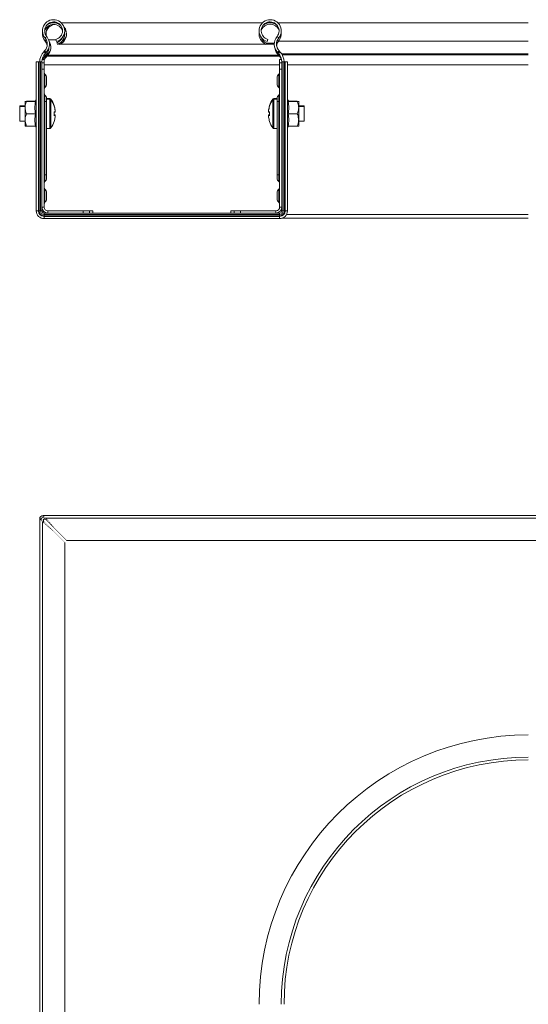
# Model space of a CAD drawing. Header units: millimetres. Extents: x 268 to 1703, y -1326 to 670.
# Tile 15 of 30: x 1145 to 1353, y -976 to -573. Entities that reach past the tile are written whole.
import ezdxf

# ---------------------------------------------------------------- set-up
doc = ezdxf.new("R2010")
doc.units = ezdxf.units.MM
doc.linetypes.add('K5LT32768', pattern=[0])
doc.linetypes.add('K5LT32769', pattern=[0])

msp = doc.modelspace()

# ---------------------------------------------------------------- linework, layer by layer
at = {"color": 7, "linetype": 'K5LT32768', "lineweight": 15}
for p, q in [((1160.21, -574.37), (1159.39, -574.37)), ((1244.12, -574.37), (1161.77, -574.37)), ((1247.27, -574.37), (1245.68, -574.37)), ((1248.86, -574.37), (1247.27, -574.37)), ((1352.95, -574.37), (1250.42, -574.37)), ((1155.12, -580.56), (1155.81, -579.98)), ((1250.77, -580.56), (1250.08, -579.98)), ((1155.16, -580.61), (1155.66, -581.37)), ((1159.8, -582.05), (1159.56, -581.18)), ((1160.2, -583.18), (1159.96, -582.53)), ((1160.97, -583.18), (1160.97, -582.81)), ((1160.97, -583.18), (1245.69, -583.18)), ((1245.69, -583.18), (1245.88, -582.67)), ((1245.69, -583.18), (1248.95, -583.18)), ((1245.88, -582.67), (1248.97, -582.67)), ((1246.09, -582.05), (1246.33, -581.18)), ((1250.04, -581.88), (1250.35, -581.47)), ((1250.77, -581.82), (1250.35, -581.47)), ((1250.77, -581.82), (1352.95, -581.82)), ((1154.94, -585.87), (1154.6, -586.23)), ((1154.6, -586.23), (1155.25, -586.85)), ((1154.94, -585.87), (1155.59, -586.49)), ((1155.45, -587.61), (1155.1, -587.98)), ((1155.59, -586.49), (1155.25, -586.85)), ((1155.87, -587.49), (1156.21, -587.13)), ((1155.87, -587.98), (1155.87, -587.49)), ((1155.87, -587.98), (1156.21, -587.61)), ((1156.21, -587.61), (1156.21, -587.13)), ((1250.95, -585.87), (1250.3, -586.49)), ((1250.64, -586.85), (1250.3, -586.49)), ((1250.9, -587.87), (1250.55, -587.51)), ((1251.29, -586.23), (1250.64, -586.85)), ((1251.29, -586.23), (1250.95, -585.87)), ((1151.55, -590.36), (1151.55, -651.3)), ((1152.45, -590.36), (1151.55, -590.36)), ((1152.45, -590.36), (1152.45, -651.3)), ((1152.74, -590.36), (1152.45, -590.36)), ((1152.74, -590.36), (1152.74, -651.3)), ((1153.26, -590.36), (1152.74, -590.36)), ((1153.26, -590.36), (1153.26, -651.3)), ((1153.85, -590.36), (1153.26, -590.36)), ((1153.85, -590.36), (1153.85, -651.3)), ((1153.85, -590.75), (1154.75, -590.75)), ((1153.95, -589.33), (1154.75, -589.33)), ((1154.75, -590.75), (1154.75, -589.33)), ((1154.75, -593.33), (1154.75, -590.75)), ((1251.94, -589.33), (1251.15, -589.33)), ((1251.15, -589.33), (1251.15, -590.75)), ((1252.05, -590.75), (1251.15, -590.75)), ((1251.15, -590.75), (1251.15, -593.33)), ((1252.05, -651.3), (1252.05, -590.36)), ((1252.05, -590.36), (1252.63, -590.36)), ((1252.63, -651.3), (1252.63, -590.36)), ((1252.63, -590.36), (1253.15, -590.36)), ((1253.15, -651.3), (1253.15, -590.36)), ((1253.15, -590.36), (1253.45, -590.36)), ((1253.45, -651.3), (1253.45, -590.36)), ((1253.45, -590.36), (1254.35, -590.36)), ((1254.35, -651.3), (1254.35, -590.36)), ((1153.85, -593.33), (1154.75, -593.33)), ((1154.75, -593.33), (1154.75, -649.8)), ((1155.08, -600.83), (1155.08, -595.43)), ((1250.81, -595.43), (1250.81, -600.83)), ((1252.05, -593.33), (1251.15, -593.33)), ((1251.15, -649.8), (1251.15, -593.33)), ((1155.75, -596.83), (1155.75, -599.43)), ((1250.15, -599.43), (1250.15, -596.83)), ((1146.95, -606.62), (1146.95, -606.37)), ((1146.95, -606.62), (1147.55, -606.62)), ((1146.95, -609.12), (1146.95, -606.62)), ((1151.23, -606.37), (1147.55, -606.37)), ((1151.23, -606.62), (1147.55, -606.62)), ((1151.23, -606.37), (1151.31, -606.35)), ((1151.55, -605.46), (1151.31, -606.11)), ((1151.55, -605.71), (1151.31, -606.36)), ((1154.75, -606.63), (1155.08, -606.63)), ((1155.08, -636.63), (1155.08, -606.63)), ((1155.08, -606.63), (1155.75, -606.63)), ((1155.75, -605.33), (1155.75, -606.63)), ((1157.07, -605.37), (1155.75, -605.37)), ((1157.07, -605.62), (1155.75, -605.62)), ((1155.75, -606.63), (1155.75, -636.63)), ((1250.15, -605.37), (1248.82, -605.37)), ((1250.15, -605.62), (1248.82, -605.62)), ((1250.15, -606.63), (1250.15, -605.33)), ((1250.15, -606.63), (1250.81, -606.63)), ((1250.15, -636.63), (1250.15, -606.63)), ((1251.15, -606.63), (1250.81, -606.63)), ((1250.81, -606.63), (1250.81, -636.63)), ((1254.58, -606.11), (1254.35, -605.46)), ((1254.58, -606.36), (1254.35, -605.71)), ((1254.58, -606.35), (1254.66, -606.37)), ((1254.66, -606.37), (1258.35, -606.37)), ((1254.66, -606.62), (1258.35, -606.62)), ((1258.35, -606.62), (1258.95, -606.62)), ((1258.95, -606.62), (1258.95, -606.37)), ((1258.95, -609.12), (1258.95, -606.62)), ((1146.95, -608.37), (1144.75, -608.37)), ((1144.75, -608.37), (1144.75, -608.62)), ((1146.95, -608.62), (1144.75, -608.62)), ((1144.75, -608.62), (1144.75, -614.62)), ((1146.95, -609.12), (1146.95, -614.12)), ((1151.23, -611.62), (1147.55, -611.62)), ((1151.23, -611.62), (1151.55, -611.62)), ((1159.23, -610.94), (1158.83, -610.94)), ((1158.85, -610.87), (1159.23, -610.87)), ((1159.23, -610.01), (1159.23, -610.26)), ((1159.23, -610.26), (1159.23, -610.87)), ((1159.23, -610.94), (1159.23, -610.87)), ((1159.23, -612.04), (1159.23, -612.29)), ((1159.23, -612.29), (1159.23, -612.94)), ((1246.66, -610.26), (1246.66, -610.01)), ((1246.66, -610.87), (1246.66, -610.26)), ((1246.66, -610.87), (1246.66, -610.94)), ((1246.66, -610.87), (1247.04, -610.87)), ((1247.06, -610.94), (1246.66, -610.94)), ((1246.66, -612.29), (1246.66, -612.04)), ((1246.66, -612.94), (1246.66, -612.29)), ((1254.35, -611.62), (1254.66, -611.62)), ((1254.66, -611.62), (1258.35, -611.62)), ((1261.15, -608.37), (1258.95, -608.37)), ((1261.15, -608.62), (1258.95, -608.62)), ((1258.95, -614.12), (1258.95, -609.12)), ((1261.15, -608.62), (1261.15, -608.37)), ((1261.15, -611.54), (1261.15, -608.62)), ((1261.15, -614.62), (1261.15, -611.54)), ((1144.75, -614.62), (1146.95, -614.62)), ((1146.95, -614.12), (1146.95, -616.62)), ((1159.23, -612.97), (1159.23, -612.94)), ((1246.66, -612.94), (1246.66, -612.97)), ((1258.95, -616.62), (1258.95, -614.12)), ((1258.95, -614.62), (1261.15, -614.62)), ((1147.55, -616.62), (1146.95, -616.62)), ((1151.23, -616.62), (1147.55, -616.62)), ((1151.31, -616.87), (1151.55, -617.52)), ((1155.75, -617.62), (1157.07, -617.62)), ((1248.82, -617.62), (1250.15, -617.62)), ((1254.35, -617.52), (1254.58, -616.87)), ((1254.66, -616.62), (1258.35, -616.62)), ((1258.95, -616.62), (1258.35, -616.62)), ((1154.75, -636.63), (1155.08, -636.63)), ((1155.75, -636.63), (1155.08, -636.63)), ((1155.75, -636.63), (1155.75, -637.93)), ((1250.81, -636.63), (1250.15, -636.63)), ((1250.15, -637.93), (1250.15, -636.63)), ((1250.81, -636.63), (1251.15, -636.63)), ((1155.08, -647.83), (1155.08, -642.43)), ((1155.75, -643.83), (1155.75, -646.43)), ((1250.15, -646.43), (1250.15, -643.83)), ((1250.81, -642.43), (1250.81, -647.83)), ((1152.45, -651.3), (1151.55, -651.3)), ((1152.74, -651.3), (1152.45, -651.3)), ((1153.26, -651.3), (1152.74, -651.3)), ((1153.85, -651.3), (1153.26, -651.3)), ((1153.85, -649.8), (1154.75, -649.8)), ((1154.75, -652.2), (1154.75, -652.79)), ((1154.75, -652.2), (1251.15, -652.2)), ((1156.25, -652.2), (1156.25, -651.3)), ((1156.25, -651.3), (1170.71, -651.3)), ((1170.71, -652.2), (1170.71, -651.3)), ((1173.3, -651.3), (1170.71, -651.3)), ((1173.3, -652.2), (1173.3, -651.3)), ((1174.71, -651.3), (1173.3, -651.3)), ((1174.71, -652.2), (1174.71, -651.3)), ((1231.18, -652.2), (1231.18, -651.3)), ((1232.59, -651.3), (1231.18, -651.3)), ((1232.59, -652.2), (1232.59, -651.3)), ((1235.18, -651.3), (1232.59, -651.3)), ((1235.18, -652.2), (1235.18, -651.3)), ((1235.18, -651.3), (1249.65, -651.3)), ((1249.65, -651.3), (1249.65, -652.2)), ((1251.15, -649.8), (1252.05, -649.8)), ((1251.15, -652.2), (1251.15, -652.79)), ((1252.05, -651.3), (1252.63, -651.3)), ((1252.63, -651.3), (1253.15, -651.3)), ((1253.15, -651.3), (1253.45, -651.3)), ((1253.45, -651.3), (1254.35, -651.3)), ((1154.75, -652.79), (1154.75, -653.31)), ((1154.75, -652.79), (1251.15, -652.79)), ((1154.75, -653.31), (1154.75, -653.6)), ((1154.75, -653.31), (1251.15, -653.31)), ((1154.75, -653.6), (1154.75, -654.5)), ((1154.75, -653.6), (1251.15, -653.6)), ((1154.75, -654.5), (1251.15, -654.5)), ((1251.15, -652.79), (1251.15, -653.31)), ((1251.15, -653.31), (1251.15, -653.6)), ((1251.15, -653.6), (1251.15, -654.5)), ((1252.06, -654.37), (1352.95, -654.37)), ((1153.65, -777.36), (1152.95, -777.36)), ((1152.95, -777.42), (1152.95, -777.36)), ((1153.65, -777.42), (1152.95, -777.42)), ((1152.95, -1025.89), (1152.95, -777.42)), ((1153.65, -777.42), (1153.65, -777.36)), ((1154.35, -775.96), (1154.41, -775.96)), ((1154.35, -776.66), (1154.35, -775.96)), ((1154.35, -776.66), (1154.41, -776.66)), ((1154.41, -775.96), (1402.88, -775.96)), ((1154.41, -776.66), (1154.41, -775.96)), ((1155.54, -777.46), (1154.45, -777.46)), ((1154.45, -777.46), (1154.45, -778.55)), ((1155.54, -777.08), (1155.54, -777.78)), ((1402.88, -777.08), (1155.54, -777.08)), ((1154.77, -778.55), (1154.07, -778.55)), ((1154.07, -778.55), (1154.07, -1025.89)), ((1163.17, -1025.89), (1163.17, -786.95)), ((1163.94, -786.18), (1402.88, -786.18))]:
    msp.add_line(p, q, dxfattribs=at)
at = {"color": 8, "linetype": 'K5LT32769', "lineweight": 15, "true_color": 0x808080}
for p, q in [((1155.12, -581.82), (1155.65, -581.38)), ((1156.62, -581.37), (1159.62, -581.37)), ((1161.23, -581.37), (1161.58, -581.37)), ((1162.45, -581.37), (1162.89, -581.37)), ((1154.68, -587.57), (1155.1, -587.98)), ((1155.45, -587.61), (1154.97, -587.16)), ((1155.87, -587.98), (1250.99, -587.98)), ((1156.21, -587.61), (1250.65, -587.61)), ((1250.92, -587.16), (1250.55, -587.51)), ((1251.21, -587.57), (1250.9, -587.87)), ((1252, -587.13), (1352.95, -587.13)), ((1252.22, -587.49), (1352.95, -587.49)), ((1154.75, -591.63), (1251.15, -591.63)), ((1254.35, -591.63), (1352.95, -591.63)), ((1155.08, -606.63), (1155.08, -603.93)), ((1250.81, -603.93), (1250.81, -606.63)), ((1157.07, -605.37), (1157.07, -605.62)), ((1157.07, -605.62), (1157.07, -617.62)), ((1157.51, -605.59), (1157.51, -605.84)), ((1157.51, -605.84), (1157.51, -617.39)), ((1248.38, -605.84), (1248.38, -605.59)), ((1248.38, -611.47), (1248.38, -605.84)), ((1248.82, -605.62), (1248.82, -605.37)), ((1248.82, -611.47), (1248.82, -605.62)), ((1248.38, -617.39), (1248.38, -611.47)), ((1248.82, -617.62), (1248.82, -611.47)), ((1155.08, -639.33), (1155.08, -636.63)), ((1250.81, -636.63), (1250.81, -639.33)), ((1154.35, -652.11), (1154.35, -651.27)), ((1253.94, -652.87), (1352.95, -652.87))]:
    msp.add_line(p, q, dxfattribs=at)
at = {"color": 7, "linetype": 'K5LT32768', "const_width": 0.15}
for points in [[(1250.35, -581.47), (1250.96, -580.46), (1251.08, -580.14)], [(1158.83, -608.26), (1158.84, -608.26), (1158.85, -608.26), (1158.85, -608.26), (1158.85, -608.26), (1158.85, -608.27), (1158.85, -608.28), (1158.84, -608.28), (1158.83, -608.29)], [(1247.06, -608.29), (1247.05, -608.28), (1247.04, -608.28), (1247.04, -608.27), (1247.04, -608.26), (1247.04, -608.26), (1247.04, -608.26), (1247.05, -608.26), (1247.06, -608.26)], [(1158.83, -608.51), (1158.84, -608.51), (1158.85, -608.51), (1158.85, -608.51), (1158.85, -608.51), (1158.85, -608.52), (1158.85, -608.53), (1158.84, -608.53), (1158.83, -608.54)], [(1158.85, -611.37), (1158.85, -611.44), (1158.85, -611.57)], [(1247.06, -608.54), (1247.05, -608.53), (1247.04, -608.53), (1247.04, -608.52), (1247.04, -608.51), (1247.04, -608.51), (1247.04, -608.51), (1247.05, -608.51), (1247.06, -608.51)], [(1247.06, -614.69), (1247.05, -614.7), (1247.04, -614.71), (1247.04, -614.71), (1247.04, -614.72), (1247.04, -614.72)], [(1154.13, -778.47), (1153.89, -778.26), (1153.37, -777.8), (1153.05, -777.52), (1152.95, -777.42)], [(1154.77, -778.55), (1154.48, -778.26), (1154.02, -777.8), (1153.74, -777.52), (1153.65, -777.42)], [(1154.41, -775.96), (1154.51, -776.07), (1154.79, -776.39), (1155.25, -776.91), (1155.48, -777.17)], [(1154.41, -776.66), (1154.51, -776.75), (1154.79, -777.04), (1155.25, -777.5), (1155.54, -777.78)], [(1155.54, -777.08), (1155.54, -777.09), (1155.66, -777.23), (1155.9, -777.52), (1156.27, -777.95), (1156.75, -778.52), (1157.32, -779.19), (1157.97, -779.96), (1158.66, -780.78), (1159.39, -781.63)], [(1158.62, -782.4), (1157.77, -781.68), (1156.94, -780.98), (1156.18, -780.34), (1155.5, -779.76), (1154.94, -779.28), (1154.5, -778.91), (1154.21, -778.67), (1154.08, -778.56), (1154.07, -778.55)], [(1158.62, -782.4), (1157.9, -781.68), (1157.2, -780.98), (1156.56, -780.34), (1155.98, -779.76), (1155.5, -779.28), (1155.14, -778.91), (1154.89, -778.67), (1154.78, -778.56), (1154.77, -778.55)], [(1155.54, -777.78), (1155.54, -777.79), (1155.66, -777.9), (1155.9, -778.15), (1156.27, -778.52), (1156.75, -779), (1157.32, -779.57), (1157.97, -780.22), (1158.66, -780.91), (1159.39, -781.63)], [(1163.17, -786.95), (1163.15, -786.93), (1163, -786.78), (1162.7, -786.48), (1162.26, -786.04), (1161.7, -785.48), (1161.03, -784.81), (1160.27, -784.05), (1159.46, -783.24), (1158.62, -782.4)], [(1159.39, -781.63), (1160.23, -782.47), (1161.04, -783.29), (1161.79, -784.04), (1162.46, -784.71), (1163.03, -785.28), (1163.47, -785.72), (1163.77, -786.02), (1163.92, -786.17), (1163.94, -786.18)]]:
    msp.add_lwpolyline(points, dxfattribs=at)
at = {"color": 7, "linetype": 'K5LT32768', "lineweight": 15}
for centre, radius, start, end in [((1158.62, -577.65), 4.55, 285, 219.6825), ((1158.62, -577.65), 3.65, 285, 219.6825), ((1158.62, -578.92), 3.85, 18.5593, 161.4407), ((1159.39, -578.92), 3.85, 95.7046, 192.2717), ((1158.62, -578.92), 4.55, 51.2497, 128.7503), ((1159.39, -578.92), 4.55, 76.469, 90), ((1159.39, -578.92), 4.55, 290.35, 40.5178), ((1247.27, -577.65), 4.55, 320.3175, 255), ((1247.27, -577.65), 3.65, 320.3175, 255), ((1247.27, -578.92), 4, 25.0021, 154.9979), ((1247.27, -578.92), 4.55, 51.2497, 128.7503), ((1158.62, -578.92), 4.55, 172.0057, 219.6825), ((1152.04, -583.11), 4.9, 316.4642, 39.6825), ((1158.62, -578.92), 4.55, 290.35, 7.9943), ((1247.27, -578.92), 4.55, 172.0057, 249.65), ((1253.85, -583.11), 4.9, 140.3175, 223.5358), ((1247.27, -578.92), 4.55, 320.3175, 7.9943), ((1152.04, -583.11), 4, 316.4642, 39.6825), ((1152.04, -584.38), 4, 9.1023, 39.6825), ((1152.81, -584.38), 4.7, 316.4642, 32.2665), ((1158.62, -578.92), 3.85, 290.35, 333.958), ((1247.27, -578.92), 4, 197.8343, 249.65), ((1253.85, -583.11), 4, 140.3175, 223.5358), ((1253.85, -584.38), 4, 140.3175, 170.8977), ((1158.95, -590.36), 6, 136.4642, 180), ((1158.95, -590.36), 5.1, 136.4642, 180), ((1158.95, -591.63), 5.3, 136.4642, 154.3521), ((1159.71, -591.63), 5.3, 136.4642, 159.5313), ((1152.04, -584.38), 4.7, 316.4642, 358.4667), ((1253.85, -584.38), 4.55, 188.5178, 223.5358), ((1246.95, -590.36), 5.1, 0, 43.5358), ((1246.95, -591.63), 5.45, 24.8931, 43.5358), ((1246.95, -590.36), 6, 0, 43.5358), ((1155.65, -594.73), 0.9, 180, 230.9772), ((1153.95, -596.83), 1.8, 0, 50.9772), ((1251.95, -596.83), 1.8, 129.0228, 180), ((1250.25, -594.73), 0.9, 309.0228, 0), ((1153.95, -599.43), 1.8, 309.0228, 0), ((1251.95, -599.43), 1.8, 180, 230.9772), ((1155.65, -601.53), 0.9, 129.0228, 180), ((1155.65, -603.23), 0.9, 180, 230.9772), ((1153.95, -605.33), 1.8, 0, 50.9772), ((1251.95, -605.33), 1.8, 129.0228, 180), ((1250.25, -601.53), 0.9, 0, 50.9772), ((1250.25, -603.23), 0.9, 309.0228, 0), ((1150.96, -606.01), 0.36, 270, 341.5976), ((1150.96, -606.26), 0.36, 270, 341.5976), ((1157.07, -605.91), 0.54, 35.2515, 90), ((1157.07, -606.16), 0.54, 35.2515, 90), ((1149.35, -611.37), 10, 18.087, 35.2515), ((1149.35, -611.62), 10, 18.087, 35.2515), ((1149.35, -611.35), 9.97, 7.7097, 18.0653), ((1256.54, -611.35), 9.97, 161.9336, 172.2905), ((1256.55, -611.37), 10, 144.7485, 161.913), ((1256.55, -611.62), 10, 144.7485, 161.913), ((1248.82, -605.91), 0.54, 90, 144.7485), ((1248.82, -606.16), 0.54, 90, 144.7485), ((1254.93, -606.01), 0.36, 197.9785, 270), ((1254.93, -606.26), 0.36, 197.9785, 270), ((1149.35, -611.6), 9.97, 7.7097, 18.0653), ((1158.56, -615.16), 4.34, 81.0724, 86.4081), ((1147.81, -611.54), 11.04, 356.3152, 3.6848), ((1158.56, -606.66), 4.34, 273.5917, 278.9299), ((1147.82, -611.69), 11.03, 356.3133, 0.6498), ((1158.56, -616.33), 4.34, 81.0715, 86.4069), ((1158.56, -616.58), 4.34, 81.074, 86.4065), ((1147.83, -611.29), 11.03, 359.594, 1.5877), ((1256.54, -611.6), 9.97, 161.9336, 172.2905), ((1247.33, -615.16), 4.34, 93.5915, 98.9275), ((1247.33, -606.66), 4.34, 261.0701, 266.4088), ((1247.33, -616.33), 4.34, 93.5927, 98.9285), ((1247.33, -616.58), 4.34, 93.593, 98.926), ((1258.07, -611.54), 11.04, 176.3123, 183.6877), ((1258.07, -611.29), 11.03, 178.4136, 180.6509), ((1258.05, -611.69), 11.01, 179.5905, 183.692), ((1149.35, -611.62), 10, 324.7485, 341.913), ((1149.35, -611.6), 9.97, 341.935, 352.2902), ((1149.35, -611.63), 9.97, 341.935, 352.2902), ((1158.81, -614.73), 0.0471, 11.9947, 60.0617), ((1256.54, -611.6), 9.97, 187.7096, 198.0662), ((1256.54, -611.63), 9.97, 187.7096, 198.0662), ((1256.55, -611.62), 10, 198.087, 215.2515), ((1150.96, -616.98), 0.36, 17.9785, 90), ((1157.07, -617.08), 0.54, 270, 324.7485), ((1248.82, -617.08), 0.54, 215.2515, 270), ((1254.93, -616.98), 0.36, 90, 161.5976), ((1155.65, -640.03), 0.9, 129.0228, 180), ((1153.95, -637.93), 1.8, 309.0228, 0), ((1251.95, -637.93), 1.8, 180, 230.9772), ((1250.25, -640.03), 0.9, 0, 50.9772), ((1155.65, -641.73), 0.9, 180, 230.9772), ((1153.95, -643.83), 1.8, 0, 50.9772), ((1251.95, -643.83), 1.8, 129.0228, 180), ((1250.25, -641.73), 0.9, 309.0228, 0), ((1155.65, -648.53), 0.9, 129.0228, 180), ((1153.95, -646.43), 1.8, 309.0228, 0), ((1251.95, -646.43), 1.8, 180, 230.9772), ((1250.25, -648.53), 0.9, 0, 50.9772), ((1154.75, -651.3), 3.2, 180, 270), ((1154.75, -651.3), 2.3, 180, 270), ((1154.75, -651.3), 2.01, 180, 270), ((1154.75, -651.3), 1.49, 180, 270), ((1156.25, -649.8), 2.4, 180, 270), ((1154.75, -651.3), 0.9, 180, 270), ((1156.25, -649.8), 1.5, 180, 270), ((1249.65, -649.8), 1.5, 270, 0), ((1249.65, -649.8), 2.4, 270, 0), ((1251.15, -651.3), 3.2, 270, 0), ((1251.15, -651.3), 2.3, 270, 0), ((1251.15, -651.3), 2.01, 270, 0), ((1251.15, -651.3), 1.49, 270, 0), ((1251.15, -651.3), 0.9, 270, 0), ((1154.35, -777.36), 1.4, 90, 180), ((1154.35, -777.36), 0.7, 90, 180), ((1352.95, -975.96), 110.23, 90, 180), ((1352.95, -975.96), 101.12, 90, 180), ((1352.95, -975.96), 100, 90, 180)]:
    msp.add_arc(centre, radius, start, end, dxfattribs=at)
for centre, major_axis, ratio, start_param, end_param in [((1159.39, -578.92), (0, 4.55), 0.846154, 0.722265, 1.741092), ((1159.39, -578.92), (0, 4.55), 0.846154, 0, 0.091243), ((1159.39, -578.92), (4.55, 0), 0.846154, 5.266619, 6.915077), ((1152.81, -584.38), (4.7, 0), 0.851064, 5.523342, 6.801866), ((1159.71, -591.63), (0, 6), 0.883333, 0.810953, 1.21355)]:
    msp.add_ellipse(centre, major_axis=major_axis, ratio=ratio, start_param=start_param, end_param=end_param, dxfattribs=at)
for points, knots in [([(1146.95, -609.12), (1146.95, -608.99), (1146.97, -608.17), (1147.23, -607.32), (1147.53, -606.64), (1147.55, -606.62)], [0, 0, 0, 0, 0.148486, 0.965571, 1, 1, 1, 1]), ([(1151.23, -611.62), (1151.1, -610.8), (1150.83, -609.13), (1151.1, -607.46), (1151.23, -606.62)], [0, 0, 0, 0, 0.492147, 1, 1, 1, 1]), ([(1151.23, -606.62), (1151.27, -606.61), (1151.35, -606.61), (1151.46, -606.55), (1151.52, -606.5), (1151.54, -606.46), (1151.55, -606.46)], [0, 0, 0, 0, 0.316185, 0.631066, 0.980556, 1, 1, 1, 1]), ([(1254.35, -606.46), (1254.35, -606.46), (1254.37, -606.5), (1254.43, -606.55), (1254.54, -606.61), (1254.62, -606.61), (1254.66, -606.62)], [0, 0, 0, 0, 0.019449, 0.368926, 0.683824, 1, 1, 1, 1]), ([(1254.66, -606.62), (1254.79, -607.44), (1255.06, -609.1), (1254.79, -610.77), (1254.66, -611.62)], [0, 0, 0, 0, 0.492148, 1, 1, 1, 1]), ([(1258.95, -609.12), (1258.94, -608.99), (1258.92, -608.17), (1258.66, -607.32), (1258.36, -606.64), (1258.35, -606.62)], [0, 0, 0, 0, 0.148486, 0.965571, 1, 1, 1, 1]), ([(1147.55, -611.62), (1147.45, -611.41), (1147.11, -610.6), (1147.01, -609.75), (1146.95, -609.12)], [0, 0, 0, 0, 0.263252, 1, 1, 1, 1]), ([(1147.55, -611.62), (1147.27, -612.35), (1146.96, -613.17), (1146.95, -614.03), (1146.95, -614.12)], [0, 0, 0, 0, 0.896036, 1, 1, 1, 1]), ([(1151.23, -616.62), (1151.1, -615.8), (1150.83, -614.13), (1151.1, -612.46), (1151.23, -611.62)], [0, 0, 0, 0, 0.492149, 1, 1, 1, 1]), ([(1254.66, -611.62), (1254.79, -612.44), (1255.06, -614.1), (1254.79, -615.77), (1254.66, -616.62)], [0, 0, 0, 0, 0.492148, 1, 1, 1, 1]), ([(1258.35, -611.62), (1258.44, -611.41), (1258.78, -610.6), (1258.88, -609.75), (1258.95, -609.12)], [0, 0, 0, 0, 0.263253, 1, 1, 1, 1]), ([(1258.95, -614.12), (1258.86, -613.43), (1258.76, -612.57), (1258.41, -611.77), (1258.35, -611.62)], [0, 0, 0, 0, 0.801463, 1, 1, 1, 1]), ([(1146.95, -614.12), (1147.03, -614.8), (1147.13, -615.66), (1147.48, -616.46), (1147.55, -616.62)], [0, 0, 0, 0, 0.801461, 1, 1, 1, 1]), ([(1258.35, -616.62), (1258.62, -615.88), (1258.93, -615.06), (1258.94, -614.2), (1258.95, -614.12)], [0, 0, 0, 0, 0.896038, 1, 1, 1, 1]), ([(1151.23, -616.62), (1151.27, -616.62), (1151.35, -616.63), (1151.46, -616.68), (1151.52, -616.73), (1151.54, -616.77), (1151.55, -616.77)], [0, 0, 0, 0, 0.316185, 0.631077, 0.980571, 1, 1, 1, 1]), ([(1254.66, -616.62), (1254.62, -616.62), (1254.54, -616.63), (1254.43, -616.68), (1254.37, -616.73), (1254.35, -616.77), (1254.35, -616.77)], [0, 0, 0, 0, 0.316176, 0.631086, 0.980566, 1, 1, 1, 1])]:
    msp.add_open_spline(points, degree=3, knots=knots, dxfattribs=at)
at = {"color": 8, "linetype": 'K5LT32769', "lineweight": 15, "true_color": 0x808080}
for points, knots in [([(1254.29, -606.11), (1254.33, -606.11), (1254.51, -606.12), (1254.53, -606.13), (1254.54, -606.13)], [0, 0, 0, 0, 0.236149, 1, 1, 1, 1]), ([(1254.29, -606.36), (1254.33, -606.36), (1254.51, -606.37), (1254.53, -606.38), (1254.54, -606.38)], [0, 0, 0, 0, 0.236146, 1, 1, 1, 1]), ([(1151.6, -616.87), (1151.56, -616.87), (1151.38, -616.86), (1151.36, -616.86), (1151.35, -616.86)], [0, 0, 0, 0, 0.236146, 1, 1, 1, 1])]:
    msp.add_open_spline(points, degree=3, knots=knots, dxfattribs=at)

doc.saveas('drawing.dxf')
